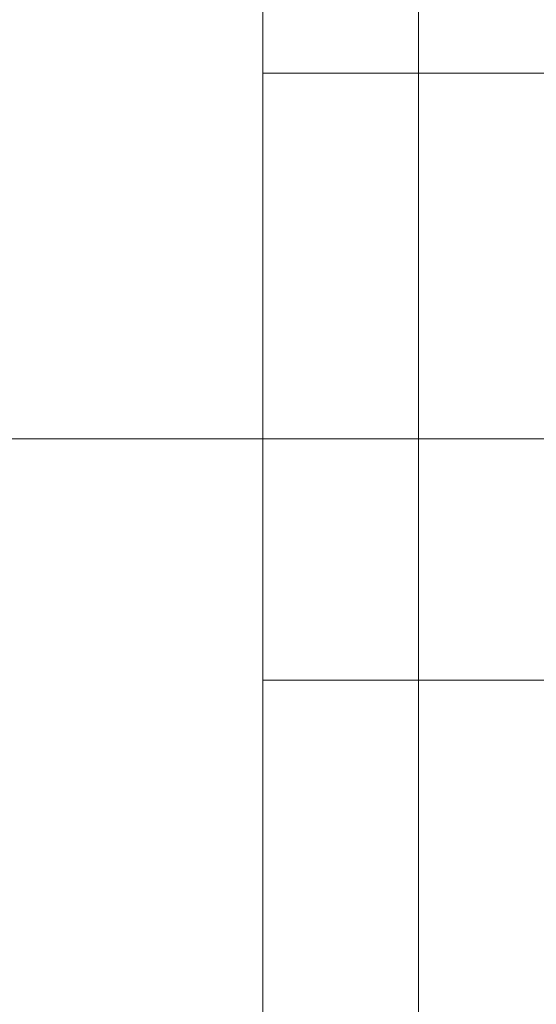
# Model space of a CAD drawing. Header units: inches. Extents: x 1 to 109, y 1 to 85.
# Tile 95 of 256: x 87.258 to 87.2857, y 15.298 to 15.3507. Entities that reach past the tile are written whole.
import ezdxf

# ---------------------------------------------------------------- set-up
doc = ezdxf.new("R2010")
doc.units = ezdxf.units.IN
doc.header["$MEASUREMENT"] = 0

msp = doc.modelspace()

# ---------------------------------------------------------------- linework, layer by layer
at = {"color": 7, "linetype": 'Continuous', "lineweight": 15, "ltscale": 5}
for p, q in [((87.271055, 15.273272), (87.271055, 15.389938)), ((87.279388, 15.389938), (87.279388, 15.273272)), ((87.271055, 15.347855), (87.416888, 15.347855)), ((87.271055, 15.347855), (87.271055, 15.315355)), ((87.548476, 15.328272), (86.558476, 15.328272)), ((87.416888, 15.315355), (87.271055, 15.315355))]:
    msp.add_line(p, q, dxfattribs=at)

doc.saveas('drawing.dxf')
